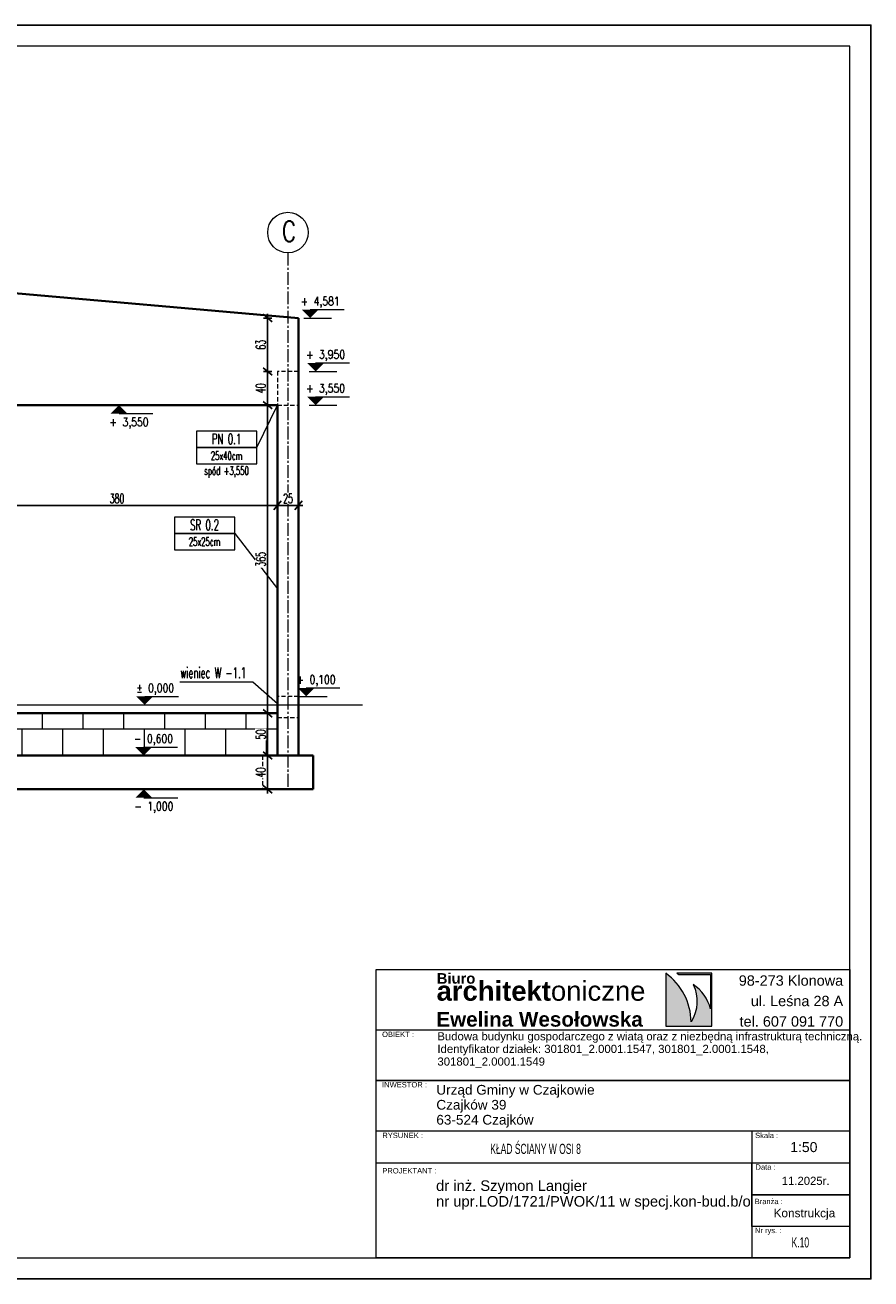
# Model space of a CAD drawing. Header units: centimetres. Extents: x 125945 to 146944, y 20629 to 31773.
# Tile 52 of 80: x 145942 to 146944, y 22758 to 24243. Entities that reach past the tile are written whole.
import ezdxf
from ezdxf.enums import TextEntityAlignment as Align

# ---------------------------------------------------------------- set-up
doc = ezdxf.new("R2010")
doc.units = ezdxf.units.CM
doc.linetypes.add('CENTER2', pattern=[28.575, 19.05, -3.175, 3.175, -3.175])
doc.linetypes.add('HIDDEN', pattern=[9.525, 6.35, -3.175])
for name, color, linetype, lineweight in [('7TYTUŁY_Nr_pióra__10_Nr_pióra__134', 255, 'Continuous', 0), ('7TYTUŁY_Nr_pióra__181_Nr_pióra__7', 7, 'Continuous', 13), ('7TYTUŁY_Nr_pióra__201_Nr_pióra__7', 7, 'Continuous', 13), ('e-cad_cienkie', 88, 'Continuous', 15), ('e-cad_opisy', 7, 'Continuous', 15), ('e-cad_osie', 172, 'CENTER2', 9), ('e-cad_wymiary', 66, 'Continuous', 15), ('e-cad_wypelnienia', 254, 'Continuous', 9), ('K- OPISY', 40, 'Continuous', 15), ('K-FUNDAMENTY', 44, 'Continuous', 35), ('K-ŚCIANY KONSTRUKCYJNE', 16, 'Continuous', 35), ('K-ŻELBET', 204, 'Continuous', 35), ('K-ŻELBET NIEWIDOCZNY', 9, 'HIDDEN', 20), ('Opisy - Tekst_Nr_pióra__1_Nr_pióra__1', 7, 'Continuous', 13), ('Opisy - Tekst_Nr_pióra__1_Nr_pióra__7', 7, 'Continuous', 13), ('przerywana_Nr_pióra__1_Nr_pióra__7', 7, 'Continuous', 13), ('Rysunek 2D - Ogólne_Nr_pióra__1_Nr_pióra__7', 7, 'Continuous', 13)]:
    doc.layers.add(name, color=color, linetype=linetype, lineweight=lineweight)
doc.layers.add('BS_txc', color=1, linetype='Continuous')
doc.layers.add('BZ_prs', color=2, linetype='Continuous')
doc.styles.add('Arial', font='arial.ttf')
doc.styles.add('e-cad_1', font='simplex.shx', dxfattribs={"width": 0.6})
doc.styles.add('e-cad_2', font='simplex.shx', dxfattribs={"width": 0.8})
doc.styles.add('simpl', font='simplex.shx', dxfattribs={"width": 0.6})
doc.styles.add('STYL_AUTOMATYCZNY_1', font='arial.ttf')
doc.styles.add('STYL_AUTOMATYCZNY_2', font='arial.ttf')
doc.styles.add('STYL_AUTOMATYCZNY_5', font='txt')
doc.dimstyles.new('e-cad_1_50_[cm]', dxfattribs={"dimscale": 5, "dimtxt": 2.25, "dimasz": 1.75, "dimexe": 1, "dimexo": 0, "dimgap": 0.5, "dimtad": 1, "dimdec": 1, "dimrnd": 0.5, "dimdsep": 46, "dimtxsty": 'simpl', "dimblk": 'OBLIQUE', "dimcen": 0, "dimdle": 1, "dimclrd": 256, "dimclre": 256, "dimclrt": 256, "dimadec": 0, "dimazin": 0, "dimtfac": 1, "dimtdec": 1, "dimtix": 1, "dimtmove": 2, "dimatfit": 3, "dimldrblk": 'OBLIQUE', "dimfxl": 1, "dimfxlon": 1, "dimtfill": 1, "dimarcsym": 0})

# ---------------------------------------------------------------- blocks, each defined once
blk = doc.blocks.new('e-cad_kota_2_1')
blk.add_line((0, -2), (8, -2))
blk.add_lwpolyline([(0, 0, 0, 4, 0), (0, -2, 4, 4, 0)], format="xyseb")
at = {"style": 'e-cad_1', "width": 0.8}
blk.add_attdef('ZNAK', text='', height=2, dxfattribs=at).set_placement((-0.5, -5), align=Align.RIGHT)
blk.add_attdef('RZEDNA', (0.8, -5), '', height=2, dxfattribs=at)
blk = doc.blocks.new('e-cad_kota_2')
blk.add_line((0, 2), (8, 2))
blk.add_lwpolyline([(0, 0, 0, 4, 0), (0, 2, 4, 4, 0)], format="xyseb")
at = {"style": 'e-cad_1', "width": 0.8}
blk.add_attdef('ZNAK', text='', height=2, dxfattribs=at).set_placement((-0.5, 3), align=Align.RIGHT)
blk.add_attdef('RZEDNA', (0.8, 3), '', height=2, dxfattribs=at)
blk = doc.blocks.new('_Oblique')
at = {"color": 0, "linetype": 'ByBlock', "lineweight": -2}
blk.add_line((0.5, 0.6), (-0.5, -0.6), dxfattribs=at)
blk = doc.blocks.new('*D4028')
at = {"layer": 'Defpoints', "color": 0}
for p in [(145861.3, 23867.8), (146241.3, 23832.8), (146241.3, 23674.1)]:
    blk.add_point(p, dxfattribs=at)
at = {"layer": 'e-cad_wymiary', "lineweight": -2, "ltscale": 2}
for p, q in [((145856.3, 23674.1), (146246.3, 23674.1)), ((145861.3, 23679.1), (145861.3, 23669.1)), ((146241.3, 23679.1), (146241.3, 23669.1))]:
    blk.add_line(p, q, dxfattribs=at)
at = {"layer": 'e-cad_wymiary', "lineweight": -2, "xscale": 8.75, "yscale": 8.75, "zscale": 8.75, "rotation": 180}
blk.add_blockref('_Oblique', (145861.3, 23674.1), dxfattribs=at)
at = {"layer": 'e-cad_wymiary', "lineweight": -2, "xscale": 8.75, "yscale": 8.75, "zscale": 8.75}
blk.add_blockref('_Oblique', (146241.3, 23674.1), dxfattribs=at)
at = {"layer": 'e-cad_wymiary', "ltscale": 2, "insert": (146051.3, 23682.3), "char_height": 11.25, "attachment_point": 5, "style": 'simpl', "bg_fill": 3, "box_fill_scale": 1.1, "bg_fill_color": 256, "bg_fill_true_color": 13158600, "bg_fill_transparency": 0}
blk.add_mtext('380', dxfattribs=at)
blk = doc.blocks.new('*D4029')
at = {"layer": 'Defpoints', "color": 0}
for p in [(146241.3, 23832.8), (146266.3, 23832.8)]:
    blk.add_point(p, dxfattribs=at)
at = {"layer": 'e-cad_wymiary', "lineweight": -2, "ltscale": 2}
for p, q in [((146236.3, 23674.1), (146271.3, 23674.1)), ((146241.3, 23679.1), (146241.3, 23669.1)), ((146266.3, 23679.1), (146266.3, 23669.1))]:
    blk.add_line(p, q, dxfattribs=at)
at = {"layer": 'e-cad_wymiary', "lineweight": -2, "xscale": 8.75, "yscale": 8.75, "zscale": 8.75, "rotation": 180}
blk.add_blockref('_Oblique', (146241.3, 23674.1), dxfattribs=at)
at = {"layer": 'e-cad_wymiary', "lineweight": -2, "xscale": 8.75, "yscale": 8.75, "zscale": 8.75}
blk.add_blockref('_Oblique', (146266.3, 23674.1), dxfattribs=at)
at = {"layer": 'e-cad_wymiary', "ltscale": 2, "insert": (146253.8, 23682.3), "char_height": 11.25, "attachment_point": 5, "style": 'simpl', "bg_fill": 3, "box_fill_scale": 1.1, "bg_fill_color": 256, "bg_fill_true_color": 13158600, "bg_fill_transparency": 0}
blk.add_mtext('25', dxfattribs=at)
at = {"layer": 'Defpoints', "color": 0}
blk.add_point((146266.3, 23674.1), dxfattribs=at)
blk = doc.blocks.new('*D4030')
at = {"layer": 'Defpoints', "color": 0}
for p in [(146266.3, 23896), (146229.6, 23832.8), (146241.3, 23832.8)]:
    blk.add_point(p, dxfattribs=at)
at = {"layer": 'e-cad_wymiary', "lineweight": -2, "ltscale": 2}
for p, q in [((146234.6, 23896), (146224.6, 23896)), ((146229.6, 23901), (146229.6, 23827.8)), ((146234.6, 23832.8), (146224.6, 23832.8))]:
    blk.add_line(p, q, dxfattribs=at)
at = {"layer": 'e-cad_wymiary', "lineweight": -2, "xscale": 8.75, "yscale": 8.75, "zscale": 8.75}
for p, rotation in [((146229.6, 23896), 90), ((146229.6, 23832.8), 270)]:
    blk.add_blockref('_Oblique', p, dxfattribs=dict(at, rotation=rotation))
at = {"layer": 'e-cad_wymiary', "ltscale": 2, "insert": (146221.5, 23864.4), "char_height": 11.25, "attachment_point": 5, "rotation": 90, "style": 'simpl', "bg_fill": 3, "box_fill_scale": 1.1, "bg_fill_color": 256, "bg_fill_true_color": 13158600, "bg_fill_transparency": 0}
blk.add_mtext('63', dxfattribs=at)
blk = doc.blocks.new('*D4031')
at = {"layer": 'Defpoints', "color": 0}
for p in [(146241.3, 23832.8), (146229.6, 23792.8), (146241.3, 23792.8)]:
    blk.add_point(p, dxfattribs=at)
at = {"layer": 'e-cad_wymiary', "lineweight": -2, "ltscale": 2}
for p, q in [((146229.6, 23837.8), (146229.6, 23787.8)), ((146234.6, 23832.8), (146224.6, 23832.8)), ((146234.6, 23792.8), (146224.6, 23792.8))]:
    blk.add_line(p, q, dxfattribs=at)
at = {"layer": 'e-cad_wymiary', "lineweight": -2, "xscale": 8.75, "yscale": 8.75, "zscale": 8.75}
for p, rotation in [((146229.6, 23832.8), 90), ((146229.6, 23792.8), 270)]:
    blk.add_blockref('_Oblique', p, dxfattribs=dict(at, rotation=rotation))
at = {"layer": 'e-cad_wymiary', "ltscale": 2, "insert": (146221.5, 23812.8), "char_height": 11.25, "attachment_point": 5, "rotation": 90, "style": 'simpl', "bg_fill": 3, "box_fill_scale": 1.1, "bg_fill_color": 256, "bg_fill_true_color": 13158600, "bg_fill_transparency": 0}
blk.add_mtext('40', dxfattribs=at)
blk = doc.blocks.new('*D4032')
at = {"layer": 'Defpoints', "color": 0}
for p in [(146241.3, 23792.8), (146229.6, 23427.8), (146241.3, 23427.8)]:
    blk.add_point(p, dxfattribs=at)
at = {"layer": 'e-cad_wymiary', "lineweight": -2, "ltscale": 2}
for p, q in [((146234.6, 23792.8), (146224.6, 23792.8)), ((146229.6, 23797.8), (146229.6, 23422.8)), ((146234.6, 23427.8), (146224.6, 23427.8))]:
    blk.add_line(p, q, dxfattribs=at)
at = {"layer": 'e-cad_wymiary', "lineweight": -2, "xscale": 8.75, "yscale": 8.75, "zscale": 8.75}
for p, rotation in [((146229.6, 23792.8), 90), ((146229.6, 23427.8), 270)]:
    blk.add_blockref('_Oblique', p, dxfattribs=dict(at, rotation=rotation))
at = {"layer": 'e-cad_wymiary', "ltscale": 2, "insert": (146221.5, 23610.3), "char_height": 11.25, "attachment_point": 5, "rotation": 90, "style": 'simpl', "bg_fill": 3, "box_fill_scale": 1.1, "bg_fill_color": 256, "bg_fill_true_color": 13158600, "bg_fill_transparency": 0}
blk.add_mtext('365', dxfattribs=at)
blk = doc.blocks.new('*D4033')
at = {"layer": 'Defpoints', "color": 0}
for p in [(146241.3, 23427.8), (146217, 23377.8), (146229.6, 23377.8)]:
    blk.add_point(p, dxfattribs=at)
at = {"layer": 'e-cad_wymiary', "lineweight": -2, "ltscale": 2}
for p, q in [((146234.6, 23427.8), (146224.6, 23427.8)), ((146229.6, 23432.8), (146229.6, 23372.8)), ((146224.6, 23377.8), (146234.6, 23377.8))]:
    blk.add_line(p, q, dxfattribs=at)
at = {"layer": 'e-cad_wymiary', "lineweight": -2, "xscale": 8.75, "yscale": 8.75, "zscale": 8.75}
for p, rotation in [((146229.6, 23427.8), 90), ((146229.6, 23377.8), 270)]:
    blk.add_blockref('_Oblique', p, dxfattribs=dict(at, rotation=rotation))
at = {"layer": 'e-cad_wymiary', "ltscale": 2, "insert": (146221.5, 23402.8), "char_height": 11.25, "attachment_point": 5, "rotation": 90, "style": 'simpl', "bg_fill": 3, "box_fill_scale": 1.1, "bg_fill_color": 256, "bg_fill_true_color": 13158600, "bg_fill_transparency": 0}
blk.add_mtext('50', dxfattribs=at)
blk = doc.blocks.new('*D4034')
at = {"layer": 'Defpoints', "color": 0}
for p in [(146217, 23377.8), (146217, 23337.8), (146229.6, 23337.8)]:
    blk.add_point(p, dxfattribs=at)
at = {"layer": 'e-cad_wymiary', "lineweight": -2, "ltscale": 2}
for p, q in [((146224.6, 23377.8), (146234.6, 23377.8)), ((146229.6, 23382.8), (146229.6, 23332.8)), ((146224.6, 23337.8), (146234.6, 23337.8))]:
    blk.add_line(p, q, dxfattribs=at)
at = {"layer": 'e-cad_wymiary', "lineweight": -2, "xscale": 8.75, "yscale": 8.75, "zscale": 8.75}
for p, rotation in [((146229.6, 23377.8), 90), ((146229.6, 23337.8), 270)]:
    blk.add_blockref('_Oblique', p, dxfattribs=dict(at, rotation=rotation))
at = {"layer": 'e-cad_wymiary', "ltscale": 2, "insert": (146221.5, 23357.8), "char_height": 11.25, "attachment_point": 5, "rotation": 90, "style": 'simpl', "bg_fill": 3, "box_fill_scale": 1.1, "bg_fill_color": 256, "bg_fill_true_color": 13158600, "bg_fill_transparency": 0}
blk.add_mtext('40', dxfattribs=at)
blk = doc.blocks.new('ccc')
at = {"layer": 'BZ_prs', "style": 'Arial'}
for tag, width, p in [('REWIZJA', 1.5, (-194.8, 113.7)), ('NUMER', 0.8, (-349.1, 114.2))]:
    blk.add_attdef(tag, text='', height=69.6, dxfattribs=dict(at, width=width)).set_placement(p, align=Align.MIDDLE)

msp = doc.modelspace()

# ---------------------------------------------------------------- hatches: boundary and pattern name
at = {"layer": 'e-cad_wypelnienia', "ltscale": 0.8}
h = msp.add_hatch(dxfattribs=at)
h.set_pattern_fill('APPIANRN', color=256, scale=0.2)
h.set_pattern_definition([(0, (145456.267, 23377.82), (0, 31.75), []), (90, (145456.267, 23377.82), (-24.13, 31.75), [31.75, -31.75])])
h.paths.add_polyline_path([(145848.76, 23377.82), (146241.27, 23377.82), (146241.27, 23427.82), (145848.76, 23427.82)])
h.paths.add_polyline_path([(145456.27, 23377.82), (145473.76, 23377.82), (145848.76, 23377.82), (145848.76, 23427.82), (145456.27, 23427.82)])
at = {"layer": 'Rysunek 2D - Ogólne_Nr_pióra__1_Nr_pióra__7', "linetype": 'Continuous', "lineweight": 13}
msp.add_hatch(color=7, dxfattribs=at).paths.add_polyline_path([(146731.17, 23062.39, 0.2395378), (146701.17, 23120.08), (146701.17, 23057.18), (146755.67, 23057.18), (146755.67, 23120.08), (146714.27, 23120.08), (146716.51, 23118.48), (146754.24, 23118.48), (146754.24, 23077.79, 0.1738634), (146733.71, 23106.77, -0.2581487)])

# ---------------------------------------------------------------- linework, layer by layer
at = {"layer": '7TYTUŁY_Nr_pióra__10_Nr_pióra__134', "color": 255, "linetype": 'Continuous', "lineweight": 0, "flags": 128}
msp.add_lwpolyline([(146803.26, 22820.45), (146919.19, 22820.45), (146919.19, 22857.68), (146803.26, 22857.68)], close=True, dxfattribs=at)
at = {"layer": '7TYTUŁY_Nr_pióra__181_Nr_pióra__7', "color": 7, "linetype": 'Continuous', "lineweight": 13, "flags": 128}
msp.add_lwpolyline([(146919.19, 22782.95), (146358.03, 22782.95), (146358.03, 23124.57), (146919.19, 23124.57)], close=True, dxfattribs=at)
at = {"layer": '7TYTUŁY_Nr_pióra__201_Nr_pióra__7', "color": 7, "linetype": 'Continuous', "lineweight": 13, "flags": 128}
for points in [[(146919.19, 22992.95), (146358.03, 22992.95), (146358.03, 23052.95), (146919.19, 23052.95)], [(146919.19, 22932.95), (146358.03, 22932.95), (146358.03, 22992.95), (146919.19, 22992.95)], [(146803.26, 22782.95), (146919.19, 22782.95), (146919.19, 22932.95), (146803.26, 22932.95)], [(146919.19, 22782.95), (146358.03, 22782.95), (146358.03, 22895.45), (146919.19, 22895.45)], [(146919.19, 22857.68), (146803.26, 22857.68), (146803.26, 22895.45), (146919.19, 22895.45)], [(146919.19, 22819.9), (146803.26, 22819.9), (146803.26, 22857.68), (146919.19, 22857.68)]]:
    msp.add_lwpolyline(points, close=True, dxfattribs=at)
at = {"layer": 'e-cad_cienkie', "ltscale": 2}
for p, q in [((146272.65, 23895.95), (146305.15, 23895.95)), ((146279.05, 23832.82), (146311.55, 23832.82)), ((146046.27, 23792.82), (146078.77, 23792.82)), ((146278.99, 23792.82), (146311.49, 23792.82)), ((146076.59, 23437.82), (146109.09, 23437.82)), ((146267.83, 23447.82), (146300.33, 23447.82)), ((146075.25, 23377.82), (146107.75, 23377.82)), ((146075.71, 23337.82), (146108.21, 23337.82))]:
    msp.add_line(p, q, dxfattribs=at)
at = {"layer": 'e-cad_opisy'}
msp.add_circle((146253.76, 23997.25), 24, dxfattribs=at)
at = {"layer": 'e-cad_osie', "ltscale": 0.8}
msp.add_line((146253.76, 23973.25), (146253.76, 23337.82), dxfattribs=at)
at = {"layer": 'e-cad_wypelnienia', "ltscale": 0.8}
msp.add_line((145350.61, 23437.82), (146342, 23437.82), dxfattribs=at)
at = {"layer": 'K- OPISY', "color": 4, "ltscale": 2}
msp.add_line((146216.7, 23742.58), (146241.27, 23792.82), dxfattribs=at)
at = {"layer": 'K- OPISY', "color": 3, "ltscale": 2}
msp.add_line((146190.65, 23640.81), (146241.27, 23575.12), dxfattribs=at)
at = {"layer": 'K- OPISY', "color": 4}
for points in [[(146216.7, 23762.02), (146145.24, 23762.02), (146145.24, 23742.58), (146216.7, 23742.58)], [(146216.7, 23742.58), (146145.24, 23742.58), (146145.24, 23723.13), (146216.7, 23723.13)]]:
    msp.add_lwpolyline(points, close=True, dxfattribs=at)
at = {"layer": 'K- OPISY', "color": 3}
for points in [[(146190.65, 23660.26), (146119.19, 23660.26), (146119.19, 23640.81), (146190.65, 23640.81)], [(146190.65, 23640.81), (146119.19, 23640.81), (146119.19, 23621.37), (146190.65, 23621.37)]]:
    msp.add_lwpolyline(points, close=True, dxfattribs=at)
at = {"layer": 'K- OPISY', "color": 2}
msp.add_lwpolyline([(146125.64, 23464.92), (146212.08, 23464.92), (146241.27, 23439.48)], dxfattribs=at)
at = {"layer": 'K-FUNDAMENTY', "ltscale": 0.8}
for p, q in [((145473.76, 23377.82), (146283.76, 23377.82)), ((146283.76, 23377.82), (146283.76, 23337.82)), ((145413.76, 23337.82), (146223.76, 23337.82)), ((146223.76, 23337.82), (146283.76, 23337.82))]:
    msp.add_line(p, q, dxfattribs=at)
at = {"layer": 'K-ŚCIANY KONSTRUKCYJNE', "ltscale": 0.8}
msp.add_line((145456.27, 23427.82), (146241.27, 23427.82), dxfattribs=at)
at = {"layer": 'K-ŻELBET', "ltscale": 0.8}
for p, q in [((146266.27, 23895.95), (145456.27, 23966.82)), ((146266.26, 23377.82), (146266.26, 23807.82)), ((145456.27, 23792.82), (146241.27, 23792.82))]:
    msp.add_line(p, q, dxfattribs=at)
for points in [[(146266.26, 23807.82), (146266.27, 23807.82), (146266.27, 23895.95)], [(146241.27, 23377.82), (146241.27, 23792.82)]]:
    msp.add_lwpolyline(points, dxfattribs=at)
at = {"layer": 'K-ŻELBET NIEWIDOCZNY', "ltscale": 0.8}
msp.add_line((146223.76, 23377.82), (146223.76, 23337.82), dxfattribs=at)
for points in [[(146241.27, 23832.82), (146241.27, 23792.82), (146266.27, 23792.82), (146266.27, 23832.82)], [(146241.27, 23447.82), (146241.27, 23422.82), (146266.27, 23422.82), (146266.27, 23447.82)]]:
    msp.add_lwpolyline(points, close=True, dxfattribs=at)
at = {"layer": 'Rysunek 2D - Ogólne_Nr_pióra__1_Nr_pióra__7', "color": 7, "linetype": 'Continuous', "lineweight": 13, "flags": 128}
msp.add_lwpolyline([(146731.17, 23062.39, 0.2395378), (146701.17, 23120.08), (146701.17, 23057.18), (146755.67, 23057.18), (146755.67, 23120.08), (146714.27, 23120.08), (146716.51, 23118.48), (146754.24, 23118.48), (146754.24, 23077.79, 0.1738634), (146733.71, 23106.77, -0.2581487)], format="xyb", close=True, dxfattribs=at)

# ---------------------------------------------------------------- block references
at = {"layer": 'BS_txc'}
ref = msp.add_blockref('ccc', (146919.19, 22782.95), dxfattribs=dict(at, xscale=0.4, yscale=0.4, zscale=0.4))
ref.add_attrib('NUMER', 'K.10', dxfattribs={"layer": 'BZ_prs', "height": 12, "style": 'Arial', "width": 0.6}).set_placement((146860.58, 22801.2), align=Align.MIDDLE)
ref.add_attrib('REWIZJA', 'KŁAD ŚCIANY W OSI 8', dxfattribs={"layer": 'BZ_prs', "height": 12, "style": 'Arial', "width": 0.6}).set_placement((146547.03, 22913.75), align=Align.MIDDLE)
at = {"layer": 'e-cad_opisy', "ltscale": 2, "xscale": 5, "yscale": 5, "zscale": 5}
for name, p, values in [('e-cad_kota_2', (146280.15, 23895.95), {'RZEDNA': '4,581', 'ZNAK': '+'}), ('e-cad_kota_2', (146286.55, 23832.82), {'RZEDNA': '3,950', 'ZNAK': '+'}), ('e-cad_kota_2', (146286.49, 23792.82), {'RZEDNA': '3,550', 'ZNAK': '+'}), ('e-cad_kota_2_1', (146053.77, 23792.82), {'RZEDNA': '3,550', 'ZNAK': '+'}), ('e-cad_kota_2', (146084.09, 23437.82), {'RZEDNA': '0,000', 'ZNAK': '%%p'}), ('e-cad_kota_2', (146275.33, 23447.82), {'RZEDNA': '0,100', 'ZNAK': '+'}), ('e-cad_kota_2', (146082.75, 23377.82), {'RZEDNA': '0,600', 'ZNAK': '-'}), ('e-cad_kota_2_1', (146083.21, 23337.82), {'RZEDNA': '1,000', 'ZNAK': '-'})]:
    msp.add_blockref(name, p, dxfattribs=at).add_auto_attribs(values)

# ---------------------------------------------------------------- texts
at = {"layer": 'e-cad_opisy', "ltscale": 2, "style": 'e-cad_2', "width": 0.8}
msp.add_text('C', height=24, dxfattribs=at).set_placement((146246.26, 23986.75))
at = {"layer": 'K- OPISY', "color": 2, "style": 'e-cad_1', "width": 0.6}
msp.add_text('wieniec W -1.1', height=12.5, dxfattribs=at).set_placement((146126.17, 23469.62))
at = {"layer": 'K- OPISY', "color": 4, "width": 71.4626, "attachment_point": 5, "style": 'e-cad_1'}
for s, insert, char_height in [('PN 0.1', (146180.97, 23752.7), 12.5), ('25x40cm', (146180.97, 23732.88), 10), ('spód +3,550', (146180.97, 23713.47), 10)]:
    msp.add_mtext(s, dxfattribs=dict(at, insert=insert, char_height=char_height))
at = {"layer": 'K- OPISY', "color": 3, "width": 71.4626, "attachment_point": 5, "style": 'e-cad_1'}
for s, insert, char_height in [('SR 0.2', (146154.92, 23650.93), 12.5), ('25x25cm', (146154.92, 23631.11), 10)]:
    msp.add_mtext(s, dxfattribs=dict(at, insert=insert, char_height=char_height))
at = {"layer": 'Opisy - Tekst_Nr_pióra__1_Nr_pióra__1', "color": 7, "linetype": 'Continuous', "lineweight": 13, "insert": (146430.73, 23050.13), "char_height": 9.6, "width": 499.4477, "attachment_point": 1, "line_spacing_factor": 0.931879, "style": 'STYL_AUTOMATYCZNY_1'}
msp.add_mtext('\\A1;\\pxql,t234.347917;{\\fArial|b0|i0|c238|p0;Budowa budynku gospodarczego z wiatą oraz z niezbędną infrastrukturą techniczną.\\P\\H1.004933x;Identyfikator działek: 301801_2.0001.1547, 301801_2.0001.1548, \\P301801_2.0001.1549}', dxfattribs=at)
at = {"layer": 'Opisy - Tekst_Nr_pióra__1_Nr_pióra__7', "color": 7, "linetype": 'Continuous', "lineweight": 13, "attachment_point": 1, "style": 'STYL_AUTOMATYCZNY_2'}
for s, insert, char_height in [('\\A1;{\\pql;\\pt2249.98;\\fArial|b1|i0|c238|p0;\\W1.000000;architekt\\fArial|b0|i0|c238|p0;\\W1.000000;oniczne }', (146429.84, 23110.68), 23.25), ('\\A1;{\\pql;\\pt2250.09;\\fArial|b1|i0|c238|p0;\\W1.000000;Biuro }', (146430.04, 23120.09), 12.5), ('\\A1;{\\pql;\\pt2250.18;\\fArial|b1|i0|c238|p0;\\W1.000000;Ewelina Wesołowska}', (146429.48, 23074.23), 17.5)]:
    msp.add_mtext(s, dxfattribs=dict(at, insert=insert, char_height=char_height))
at = {"layer": 'Opisy - Tekst_Nr_pióra__1_Nr_pióra__7', "color": 7, "linetype": 'Continuous', "lineweight": 13, "style": 'STYL_AUTOMATYCZNY_1'}
for s, insert, char_height, attachment_point, line_spacing_factor in [('\\A1;{\\pqr;\\pt2250.64;\\fArial|b0|i0|c238|p0;\\W1.000000;98-273 Klonowa\\P\\pqr;\\pt2250.64;\\fArial|b0|i0|c238|p0;\\W1.000000;ul. Leśna 28 A\\P\\pqr;\\pt2250.64;\\fArial|b0|i0|c238|p0;\\W1.000000;tel. 607 091 770}', (146911.34, 23117.46), 12.25, 3, 1.185962), ('\\A1;{\\pql;\\pt2250.85;\\fArial|b0|i0|c238|p0;\\W1.000000;Urząd Gminy w Czajkowie\\P\\pql;\\pt2250.85;\\fArial|b0|i0|c238|p0;\\W1.000000;Czajków 39\\P\\pql;\\pt2250.85;\\fArial|b0|i0|c238|p0;\\W1.000000;63-524 Czajków}', (146429.48, 22987.7), 11.5, 1, 0.925461), ('{\\C256;dr inż. Szymon Langier}', (146429.16, 22874.7), 12.5, 1, 0.921422), ('{\\C256;nr upr.LOD/1721/PWOK/11 w specj.kon-bud.b/o}', (146429.16, 22856.12), 12.5, 1, 0.921422)]:
    msp.add_mtext(s, dxfattribs=dict(at, insert=insert, char_height=char_height, attachment_point=attachment_point, line_spacing_factor=line_spacing_factor))
at = {"layer": 'przerywana_Nr_pióra__1_Nr_pióra__7', "color": 7, "linetype": 'Continuous', "lineweight": 13, "attachment_point": 7, "style": 'STYL_AUTOMATYCZNY_5'}
for s, insert, char_height in [('\\A1;{\\pql;\\fArial Unicode MS|b0|i0|c0|p0;\\W1.000000;OBIEKT :}', (146365.23, 23044.36), 6.4), ('\\A1;{\\pql;\\fArial Unicode MS|b0|i0|c0|p0;\\W1.000000;INWESTOR :}', (146365.23, 22984.66), 6.4), ('\\A1;{\\pql;\\fArial Unicode MS|b0|i0|c0|p0;\\W1.000000;RYSUNEK :}', (146365.5, 22924.66), 6.4), ('\\A1;{\\pql;\\fArial Unicode MS|b0|i0|c0|p0;\\W1.000000;Skala :}', (146807, 22924.66), 6.4), ('\\A1;{\\pql;\\fArial Unicode MS|b0|i0|c0|p0;\\W1.000000;1:50}', (146848.64, 22908.01), 11.84), ('\\A1;{\\fArial Unicode MS|b0|i0|c0|p0;PROJEKTANT :}', (146365.49, 22882.77), 6.4), ('\\A1;{\\pql;\\fArial Unicode MS|b0|i0|c0|p0;\\W1.000000;Data :}', (146807.45, 22887.1), 6.4), ('\\A1;{\\pql;\\fArial Unicode MS|b0|i0|c0|p0;\\W1.000000;1\\fArial Unicode MS|b0|i0|c0|p0;\\W1.000000;1\\fArial Unicode MS|b0|i0|c0|p0;\\W1.000000;.2025r.}', (146838.52, 22869.22), 9.6), ('\\A1;{\\pql;\\fArial Unicode MS|b0|i0|c0|p0;\\W1.000000;Branża :}', (146806.53, 22846.43), 6.4), ('\\A1;\\pxql;{\\fArial Unicode MS|b0|i0|c0|p0;Konstrukcja}', (146828.91, 22827.96), 10), ('\\A1;{\\pql;\\fArial Unicode MS|b0|i0|c0|p0;\\W1.000000;Nr rys. :}', (146806.81, 22810.3), 6.4)]:
    msp.add_mtext(s, dxfattribs=dict(at, insert=insert, char_height=char_height))

# ---------------------------------------------------------------- next in the draw order: dimensions: what is measured, and where the dimension line sits
at = {"layer": 'e-cad_wymiary', "ltscale": 2}
dim = msp.add_linear_dim(base=(146241.27, 23674.15), p1=(145861.26, 23867.79), p2=(146241.27, 23832.82), dimstyle='e-cad_1_50_[cm]', dxfattribs=at)
dim.commit()
dim.dimension.update_dxf_attribs({"geometry": '*D4028', "text_midpoint": (146051.27, 23682.27)})

# ---------------------------------------------------------------- next in the draw order: dimensions: what is measured, and where the dimension line sits
dim = msp.add_linear_dim(base=(146266.27, 23674.15), p1=(146241.27, 23832.82), p2=(146266.27, 23832.82), dimstyle='e-cad_1_50_[cm]', dxfattribs=at)
dim.commit()
dim.dimension.update_dxf_attribs({"geometry": '*D4029', "text_midpoint": (146253.77, 23682.27)})

# ---------------------------------------------------------------- next in the draw order: dimensions: what is measured, and where the dimension line sits
dim = msp.add_linear_dim(base=(146229.63, 23832.82), p1=(146266.27, 23895.95), p2=(146241.27, 23832.82), angle=90, dimstyle='e-cad_1_50_[cm]', dxfattribs=at)
dim.commit()
dim.dimension.update_dxf_attribs({"geometry": '*D4030', "text_midpoint": (146221.5, 23864.39)})

# ---------------------------------------------------------------- next in the draw order: dimensions: what is measured, and where the dimension line sits
dim = msp.add_linear_dim(base=(146229.63, 23792.82), p1=(146241.27, 23832.82), p2=(146241.27, 23792.82), angle=90, dimstyle='e-cad_1_50_[cm]', dxfattribs=at)
dim.commit()
dim.dimension.update_dxf_attribs({"geometry": '*D4031', "text_midpoint": (146221.5, 23812.82)})

# ---------------------------------------------------------------- next in the draw order: dimensions: what is measured, and where the dimension line sits
dim = msp.add_linear_dim(base=(146229.63, 23427.82), p1=(146241.27, 23792.82), p2=(146241.27, 23427.82), angle=90, dimstyle='e-cad_1_50_[cm]', dxfattribs=at)
dim.commit()
dim.dimension.update_dxf_attribs({"geometry": '*D4032', "text_midpoint": (146221.5, 23610.32)})

# ---------------------------------------------------------------- next in the draw order: dimensions: what is measured, and where the dimension line sits
dim = msp.add_linear_dim(base=(146229.63, 23377.82), p1=(146241.27, 23427.82), p2=(146217.01, 23377.82), angle=90, dimstyle='e-cad_1_50_[cm]', dxfattribs=at)
dim.commit()
dim.dimension.update_dxf_attribs({"geometry": '*D4033', "text_midpoint": (146221.5, 23402.82)})

# ---------------------------------------------------------------- next in the draw order: dimensions: what is measured, and where the dimension line sits
dim = msp.add_linear_dim(base=(146229.63, 23337.82), p1=(146217.01, 23377.82), p2=(146217.01, 23337.82), angle=90, dimstyle='e-cad_1_50_[cm]', dxfattribs=at)
dim.commit()
dim.dimension.update_dxf_attribs({"geometry": '*D4034', "text_midpoint": (146221.5, 23357.82)})

# ---------------------------------------------------------------- next in the draw order: linework, layer by layer
at = {"layer": 'Defpoints'}
msp.add_lwpolyline([(144844.19, 22757.95), (146944.19, 22757.95), (146944.19, 24242.95), (144844.19, 24242.95)], close=True, dxfattribs=at)
at = {"layer": 'e-cad_cienkie'}
msp.add_lwpolyline([(144994.19, 22782.95), (146919.19, 22782.95), (146919.19, 24217.95), (144994.19, 24217.95)], close=True, dxfattribs=at)

doc.saveas('drawing.dxf')
